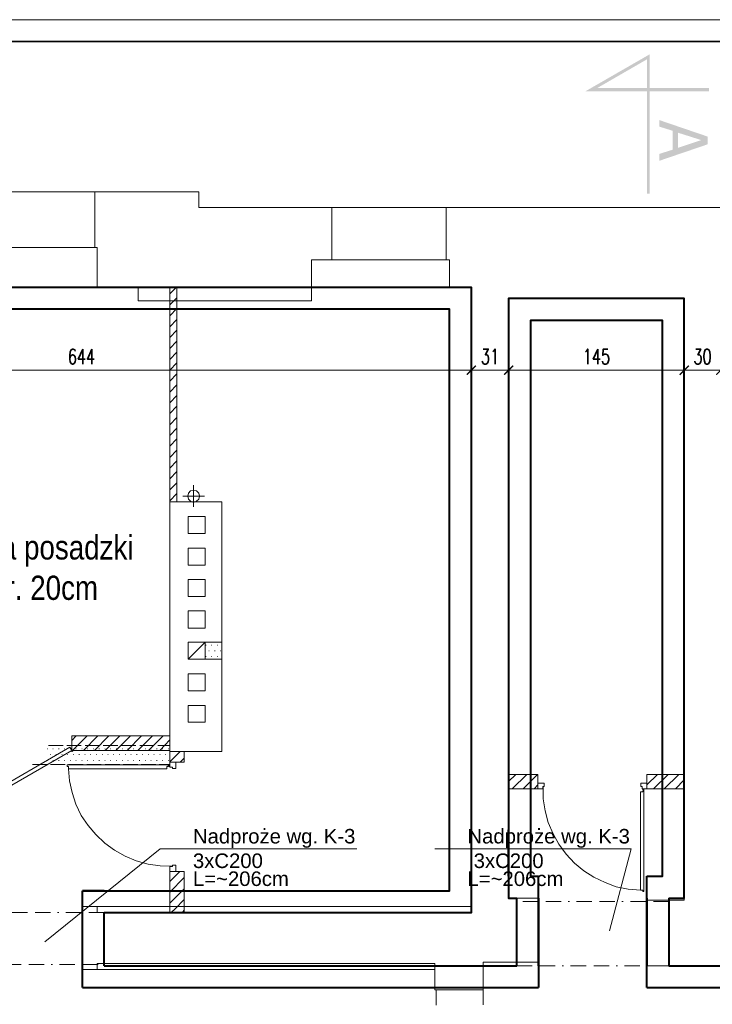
# Model space of a CAD drawing. Header units: millimetres. Extents: x -35363 to 17197, y 5744 to 29461.
# Tile 4 of 29: x -30510 to -24791, y 15436 to 23564. Entities that reach past the tile are written whole.
import ezdxf

# ---------------------------------------------------------------- set-up
doc = ezdxf.new("R2010")
doc.units = ezdxf.units.MM
doc.linetypes.add('BORDERX2', pattern=[88.9, 25.4, -12.7, 25.4, -12.7, 0, -12.7])
doc.linetypes.add('CONTINOUS', pattern=[0])
for name, color, linetype, lineweight in [('OPISY', 11, 'Continuous', 13), ('WB-OPISY', 11, 'Continuous', 13), ('WB-RAMKA_TABELKA', 33, 'Continuous', 35), ('WB_WYMIARY', 7, 'Continuous', 5), ('WB_ŻELBET', 4, 'Continuous', 40)]:
    doc.layers.add(name, color=color, linetype=linetype, lineweight=lineweight)
doc.layers.add('WB-KARTKA', color=251, linetype='Continuous', lineweight=13, plot=False)
doc.styles.add('Arial', font='txt')
doc.styles.add('Arial1', font='txt')
doc.styles.add('Romans-wymiar', font='romans.shx', dxfattribs={"width": 0.7})
doc.dimstyles.new('1-  50', dxfattribs={"dimtxt": 125, "dimasz": 75, "dimexe": 50, "dimexo": 10, "dimgap": 50, "dimtad": 1, "dimdec": 0, "dimlfac": 0.1, "dimzin": 9, "dimtxsty": 'Romans-wymiar', "dimblk": 'ARCHTICK', "dimcen": -100, "dimclrd": 256, "dimclre": 256, "dimclrt": 256, "dimazin": 2, "dimtfac": 1, "dimtdec": 0, "dimtmove": 2, "dimatfit": 3, "dimfxl": 0, "dimlwd": -1, "dimlwe": -1, "dimarcsym": 0})

# ---------------------------------------------------------------- blocks, each defined once
blk = doc.blocks.new('Format A1 - wpiecie poziome')
at = {"layer": 'WB-KARTKA', "linetype": 'Continuous'}
blk.add_lwpolyline([(-841, 0), (-841, 594), (0, 594), (0, 0)], close=True, dxfattribs=at)
at = {"layer": 'WB-RAMKA_TABELKA', "linetype": 'Continuous'}
blk.add_lwpolyline([(-816, 6), (-816, 297), (-835, 297), (-835, 588), (-6, 588), (-6, 6), (-816, 6)], dxfattribs=at)
blk = doc.blocks.new('_ArchTick')
at = {"color": 0, "linetype": 'ByBlock', "const_width": 0.15}
blk.add_lwpolyline([(-0.5, -0.5), (0.5, 0.5)], dxfattribs=at)
blk = doc.blocks.new('*D192')
at = {"layer": 'Defpoints', "color": 0}
for p in [(-33219.8, 21353.3), (-26780.4, 21353.3), (-26780.4, 20670.2)]:
    blk.add_point(p, dxfattribs=at)
at = {"layer": 'WB_WYMIARY', "linetype": 'Continuous'}
for p, q in [((-33219.8, 20870.2), (-33219.8, 20620.2)), ((-26780.4, 20870.2), (-26780.4, 20620.2)), ((-33219.8, 20670.2), (-26780.4, 20670.2))]:
    blk.add_line(p, q, dxfattribs=at)
at = {"layer": 'WB_WYMIARY', "linetype": 'ByBlock', "xscale": 75, "yscale": 75, "zscale": 75, "rotation": 180}
blk.add_blockref('_ArchTick', (-33219.8, 20670.2), dxfattribs=at)
at = {"layer": 'WB_WYMIARY', "linetype": 'ByBlock', "xscale": 75, "yscale": 75, "zscale": 75}
blk.add_blockref('_ArchTick', (-26780.4, 20670.2), dxfattribs=at)
at = {"layer": 'WB_WYMIARY', "insert": (-30000.1, 20782.7), "char_height": 125, "attachment_point": 5, "style": 'Romans-wymiar'}
blk.add_mtext('644', dxfattribs=at)
blk = doc.blocks.new('*D193')
at = {"layer": 'Defpoints', "color": 0}
for p in [(-26780.4, 21353.3), (-26472.6, 21261.2), (-26472.6, 20670.2)]:
    blk.add_point(p, dxfattribs=at)
at = {"layer": 'WB_WYMIARY', "linetype": 'Continuous'}
for p, q in [((-26780.4, 20870.2), (-26780.4, 20620.2)), ((-26472.6, 20870.2), (-26472.6, 20620.2)), ((-26780.4, 20670.2), (-26472.6, 20670.2))]:
    blk.add_line(p, q, dxfattribs=at)
at = {"layer": 'WB_WYMIARY', "linetype": 'ByBlock', "xscale": 75, "yscale": 75, "zscale": 75, "rotation": 180}
blk.add_blockref('_ArchTick', (-26780.4, 20670.2), dxfattribs=at)
at = {"layer": 'WB_WYMIARY', "linetype": 'ByBlock', "xscale": 75, "yscale": 75, "zscale": 75}
blk.add_blockref('_ArchTick', (-26472.6, 20670.2), dxfattribs=at)
at = {"layer": 'WB_WYMIARY', "insert": (-26626.5, 20782.7), "char_height": 125, "attachment_point": 5, "style": 'Romans-wymiar'}
blk.add_mtext('31', dxfattribs=at)
blk = doc.blocks.new('*D194')
at = {"layer": 'Defpoints', "color": 0}
for p in [(-26472.6, 21261.2), (-25022.2, 21261.2), (-25022.2, 20670.2)]:
    blk.add_point(p, dxfattribs=at)
at = {"layer": 'WB_WYMIARY', "linetype": 'Continuous'}
for p, q in [((-26472.6, 20870.2), (-26472.6, 20620.2)), ((-25022.2, 20870.2), (-25022.2, 20620.2)), ((-26472.6, 20670.2), (-25022.2, 20670.2))]:
    blk.add_line(p, q, dxfattribs=at)
at = {"layer": 'WB_WYMIARY', "linetype": 'ByBlock', "xscale": 75, "yscale": 75, "zscale": 75, "rotation": 180}
blk.add_blockref('_ArchTick', (-26472.6, 20670.2), dxfattribs=at)
at = {"layer": 'WB_WYMIARY', "linetype": 'ByBlock', "xscale": 75, "yscale": 75, "zscale": 75}
blk.add_blockref('_ArchTick', (-25022.2, 20670.2), dxfattribs=at)
at = {"layer": 'WB_WYMIARY', "insert": (-25747.4, 20782.7), "char_height": 125, "attachment_point": 5, "style": 'Romans-wymiar'}
blk.add_mtext('145', dxfattribs=at)
blk = doc.blocks.new('*D195')
at = {"layer": 'Defpoints', "color": 0}
for p in [(-24720.7, 21353.3), (-25022.2, 21261.2), (-24720.7, 20670.2)]:
    blk.add_point(p, dxfattribs=at)
at = {"layer": 'WB_WYMIARY', "linetype": 'Continuous'}
for p, q in [((-25022.2, 20870.2), (-25022.2, 20620.2)), ((-24720.7, 20870.2), (-24720.7, 20620.2)), ((-25022.2, 20670.2), (-24720.7, 20670.2))]:
    blk.add_line(p, q, dxfattribs=at)
at = {"layer": 'WB_WYMIARY', "linetype": 'ByBlock', "xscale": 75, "yscale": 75, "zscale": 75, "rotation": 180}
blk.add_blockref('_ArchTick', (-25022.2, 20670.2), dxfattribs=at)
at = {"layer": 'WB_WYMIARY', "linetype": 'ByBlock', "xscale": 75, "yscale": 75, "zscale": 75}
blk.add_blockref('_ArchTick', (-24720.7, 20670.2), dxfattribs=at)
at = {"layer": 'WB_WYMIARY', "insert": (-24871.5, 20782.7), "char_height": 125, "attachment_point": 5, "style": 'Romans-wymiar'}
blk.add_mtext('30', dxfattribs=at)
blk = doc.blocks.new('*D199')
at = {"layer": 'Defpoints', "color": 0}
for p in [(-33210.2, 15764.5), (-27252.4, 14684.5), (-27252.4, 13721.6)]:
    blk.add_point(p, dxfattribs=at)
at = {"layer": 'WB_WYMIARY', "linetype": 'Continuous'}
for p, q in [((-33210.2, 13921.6), (-33210.2, 13671.6)), ((-27252.4, 13921.6), (-27252.4, 13671.6)), ((-33210.2, 13721.6), (-27252.4, 13721.6))]:
    blk.add_line(p, q, dxfattribs=at)
at = {"layer": 'WB_WYMIARY', "linetype": 'ByBlock', "xscale": 75, "yscale": 75, "zscale": 75, "rotation": 180}
blk.add_blockref('_ArchTick', (-33210.2, 13721.6), dxfattribs=at)
at = {"layer": 'WB_WYMIARY', "linetype": 'ByBlock', "xscale": 75, "yscale": 75, "zscale": 75}
blk.add_blockref('_ArchTick', (-27252.4, 13721.6), dxfattribs=at)
at = {"layer": 'WB_WYMIARY', "insert": (-30231.3, 13834.1), "char_height": 125, "attachment_point": 5, "style": 'Romans-wymiar'}
blk.add_mtext('596', dxfattribs=at)

msp = doc.modelspace()

# ---------------------------------------------------------------- hatches: boundary and pattern name
for points in [[(-25837.84, 22973.01), (-25742.63, 22998.4), (-25307.84, 23277.69)], [(-25742.63, 22998.4), (-25307.84, 23277.69), (-25330.06, 23236.43)], [(-25307.84, 23277.69), (-25330.06, 23236.43), (-25307.84, 22127.95)], [(-25330.06, 23236.43), (-25307.84, 22127.66), (-25330.06, 22127.66)], [(-24819.1, 22973.01), (-24819.1, 22998.4), (-25837.84, 22973.01)], [(-24819.1, 22998.4), (-25837.84, 22973.01), (-25742.63, 22998.4)], [(-24828.62, 22535.05), (-24828.62, 22598.52), (-25228.5, 22734.99), (-25228.5, 22681.04), (-25117.42, 22646.13), (-25117.42, 22490.62), (-25072.99, 22630.26), (-24882.57, 22569.96)], [(-24828.62, 22535.05), (-24882.57, 22569.96), (-25072.99, 22506.49), (-25072.99, 22630.26), (-25117.42, 22490.62), (-25228.5, 22455.71), (-25228.5, 22398.58)]]:
    msp.add_hatch(color=7).paths.add_polyline_path(points)

# ---------------------------------------------------------------- linework, layer by layer
at = {"color": 7, "linetype": 'Continuous', "lineweight": 9}
for p, q in [((-29890.6, 22143.52), (-30871.26, 22143.52)), ((-29030.54, 22143.52), (-29890.6, 22143.52)), ((-29890.6, 22143.52), (-29890.6, 21683.34)), ((-26989.88, 22013.4), (-27932.45, 22013.4)), ((-27932.45, 22013.4), (-27932.45, 21581.79)), ((-24473.17, 22013.4), (-26989.88, 22013.4)), ((-26989.88, 22013.4), (-26989.88, 21581.79)), ((-30871.26, 21683.34), (-29890.6, 21683.34)), ((-29890.6, 21683.34), (-29871.56, 21683.34)), ((-29871.56, 21353.27), (-29871.56, 21683.34)), ((-27932.45, 21581.79), (-26989.88, 21581.79)), ((-26961.32, 21581.79), (-26989.88, 21581.79)), ((-31039.46, 21353.27), (-29871.56, 21353.27)), ((-29871.56, 21353.27), (-28100.66, 21353.27)), ((-29217.78, 21353.27), (-29271.73, 21299.32)), ((-29271.73, 21353.27), (-29271.73, 19582.37)), ((-29211.44, 21353.27), (-29211.44, 19582.37)), ((-26780.42, 21353.27), (-26780.42, 16243.69)), ((-29211.44, 21267.58), (-29271.73, 21210.46)), ((-26472.57, 21261.23), (-26472.57, 16313.51)), ((-26472.57, 21261.23), (-25022.21, 21261.23)), ((-25022.21, 21261.23), (-25022.21, 16294.47)), ((-29211.44, 21178.72), (-29271.73, 21118.42)), ((-29211.44, 21089.86), (-29271.73, 21029.56)), ((-29271.73, 21016.86), (-29271.73, 21067.64)), ((-29271.73, 20966.08), (-29271.73, 21067.64)), ((-29211.44, 20966.08), (-29211.44, 21067.64)), ((-29211.44, 21016.86), (-29211.44, 21067.64)), ((-29211.44, 21001), (-29271.73, 20940.7)), ((-29211.44, 20908.96), (-29271.73, 20848.66)), ((-29211.44, 20820.1), (-29271.73, 20759.8)), ((-29211.44, 20731.23), (-29271.73, 20670.94)), ((-29211.44, 20639.2), (-29271.73, 20578.9)), ((-29211.44, 20550.34), (-29271.73, 20490.04)), ((-29211.44, 20461.47), (-29271.73, 20401.17)), ((-29211.44, 20372.61), (-29271.73, 20312.31)), ((-29211.44, 20280.58), (-29271.73, 20220.28)), ((-29211.44, 20191.71), (-29271.73, 20131.41)), ((-29211.44, 20102.85), (-29271.73, 20042.55)), ((-29211.44, 20010.82), (-29271.73, 19950.52)), ((-29211.44, 19921.95), (-29271.73, 19861.65)), ((-29211.44, 19833.09), (-29271.73, 19772.79)), ((-29211.44, 19741.05), (-29271.73, 19683.93)), ((-29211.44, 19652.19), (-29271.73, 19591.89)), ((-28979.76, 19322.13), (-28979.76, 19461.77)), ((-28979.76, 19322.13), (-29119.4, 19322.13)), ((-28979.76, 19201.53), (-29119.4, 19201.53)), ((-29119.4, 19201.53), (-29119.4, 19061.89)), ((-28979.76, 19061.89), (-28979.76, 19201.53)), ((-28979.76, 19061.89), (-29119.4, 19061.89)), ((-28979.76, 18941.29), (-29119.4, 18941.29)), ((-29119.4, 18941.29), (-29119.4, 18801.65)), ((-28979.76, 18801.65), (-28979.76, 18941.29)), ((-28979.76, 18801.65), (-29119.4, 18801.65)), ((-28979.76, 18684.23), (-29119.4, 18684.23)), ((-29119.4, 18684.23), (-29119.4, 18541.41)), ((-28979.76, 18541.41), (-28979.76, 18684.23)), ((-28979.76, 18541.41), (-29119.4, 18541.41)), ((-28979.76, 18423.99), (-29119.4, 18423.99)), ((-29119.4, 18423.99), (-29119.4, 18284.35)), ((-28979.76, 18284.35), (-28979.76, 18423.99)), ((-28973.41, 18401.77), (-28970.24, 18401.77)), ((-28925.81, 18401.77), (-28922.63, 18401.77)), ((-28878.2, 18401.77), (-28875.03, 18401.77)), ((-28973.41, 18306.56), (-28970.24, 18306.56)), ((-28948.02, 18354.17), (-28944.85, 18354.17)), ((-28925.81, 18306.56), (-28922.63, 18306.56)), ((-28900.42, 18354.17), (-28897.24, 18354.17)), ((-28878.2, 18306.56), (-28875.03, 18306.56)), ((-28852.81, 18354.17), (-28849.64, 18354.17)), ((-28979.76, 18284.35), (-29119.4, 18284.35)), ((-28979.76, 18284.35), (-28840.12, 18284.35)), ((-28979.76, 18163.75), (-29119.4, 18163.75)), ((-29119.4, 18163.75), (-29119.4, 18024.11)), ((-28979.76, 18024.11), (-28979.76, 18163.75)), ((-28979.76, 18024.11), (-29119.4, 18024.11)), ((-30042.93, 17652.79), (-30081.02, 17614.71)), ((-29271.73, 17652.79), (-30081.02, 17652.79)), ((-29954.07, 17652.79), (-30074.67, 17532.19)), ((-29865.21, 17652.79), (-29982.63, 17532.19)), ((-29773.17, 17652.79), (-29893.77, 17532.19)), ((-29684.31, 17652.79), (-29804.91, 17532.19)), ((-29595.45, 17652.79), (-29716.05, 17532.19)), ((-29503.41, 17652.79), (-29624.01, 17532.19)), ((-29538.32, 17652.79), (-29439.94, 17652.79)), ((-29538.32, 17652.79), (-29439.94, 17652.79)), ((-29414.55, 17652.79), (-29535.15, 17532.19)), ((-29325.69, 17652.79), (-29446.29, 17532.19)), ((-29271.73, 17617.88), (-29354.25, 17532.19)), ((-30284.13, 17544.89), (-30280.96, 17544.89)), ((-30258.74, 17497.28), (-30255.57, 17497.28)), ((-30236.53, 17544.89), (-30233.35, 17544.89)), ((-30211.14, 17497.28), (-30207.96, 17497.28)), ((-30188.92, 17544.89), (-30185.75, 17544.89)), ((-30163.53, 17497.28), (-30160.36, 17497.28)), ((-30141.32, 17544.89), (-30138.14, 17544.89)), ((-30115.93, 17497.28), (-30112.75, 17497.28)), ((-30093.71, 17544.89), (-30090.54, 17544.89)), ((-29271.73, 17532.19), (-30081.02, 17532.19)), ((-30068.32, 17497.28), (-30065.15, 17497.28)), ((-30046.11, 17544.89), (-30042.93, 17544.89)), ((-30020.72, 17497.28), (-30017.54, 17497.28)), ((-29998.5, 17544.89), (-29995.33, 17544.89)), ((-29973.11, 17497.28), (-29969.94, 17497.28)), ((-29950.9, 17544.89), (-29947.72, 17544.89)), ((-29925.51, 17497.28), (-29922.33, 17497.28)), ((-29903.29, 17544.89), (-29900.12, 17544.89)), ((-29877.9, 17497.28), (-29874.73, 17497.28)), ((-29855.69, 17544.89), (-29852.51, 17544.89)), ((-29830.3, 17497.28), (-29827.12, 17497.28)), ((-29808.08, 17544.89), (-29804.91, 17544.89)), ((-29782.69, 17497.28), (-29779.52, 17497.28)), ((-29760.48, 17544.89), (-29757.3, 17544.89)), ((-29735.09, 17497.28), (-29731.91, 17497.28)), ((-29712.87, 17544.89), (-29709.7, 17544.89)), ((-29687.48, 17497.28), (-29684.31, 17497.28)), ((-29665.27, 17544.89), (-29662.09, 17544.89)), ((-29639.88, 17497.28), (-29636.7, 17497.28)), ((-29617.66, 17544.89), (-29614.49, 17544.89)), ((-29592.27, 17497.28), (-29589.1, 17497.28)), ((-29570.06, 17544.89), (-29566.88, 17544.89)), ((-29544.67, 17497.28), (-29541.5, 17497.28)), ((-29490.72, 17532.19), (-29538.32, 17532.19)), ((-29522.45, 17544.89), (-29519.28, 17544.89)), ((-29497.06, 17497.28), (-29493.89, 17497.28)), ((-29474.85, 17544.89), (-29471.67, 17544.89)), ((-29449.46, 17497.28), (-29446.29, 17497.28)), ((-29427.24, 17544.89), (-29424.07, 17544.89)), ((-29401.85, 17497.28), (-29398.68, 17497.28)), ((-29379.64, 17544.89), (-29376.47, 17544.89)), ((-29354.25, 17497.28), (-29351.08, 17497.28)), ((-29332.03, 17544.89), (-29328.86, 17544.89)), ((-29306.64, 17497.28), (-29303.47, 17497.28)), ((-29284.43, 17544.89), (-29281.26, 17544.89)), ((-29186.05, 17522.67), (-29271.73, 17436.98)), ((-29271.73, 17522.67), (-29271.73, 17433.81)), ((-29151.14, 17522.67), (-29151.14, 17433.81)), ((-30284.13, 17449.68), (-30280.96, 17449.68)), ((-30236.53, 17449.68), (-30233.35, 17449.68)), ((-30188.92, 17449.68), (-30185.75, 17449.68)), ((-30141.32, 17449.68), (-30138.14, 17449.68)), ((-30093.71, 17449.68), (-30090.54, 17449.68)), ((-30046.11, 17449.68), (-30042.93, 17449.68)), ((-29998.5, 17449.68), (-29995.33, 17449.68)), ((-29950.9, 17449.68), (-29947.72, 17449.68)), ((-29903.29, 17449.68), (-29900.12, 17449.68)), ((-29855.69, 17449.68), (-29852.51, 17449.68)), ((-29808.08, 17449.68), (-29804.91, 17449.68)), ((-29760.48, 17449.68), (-29757.3, 17449.68)), ((-29712.87, 17449.68), (-29709.7, 17449.68)), ((-29665.27, 17449.68), (-29662.09, 17449.68)), ((-29617.66, 17449.68), (-29614.49, 17449.68)), ((-29570.06, 17449.68), (-29566.88, 17449.68)), ((-29522.45, 17449.68), (-29519.28, 17449.68)), ((-29474.85, 17449.68), (-29471.67, 17449.68)), ((-29427.24, 17449.68), (-29424.07, 17449.68)), ((-29379.64, 17449.68), (-29376.47, 17449.68)), ((-29332.03, 17449.68), (-29328.86, 17449.68)), ((-29284.43, 17449.68), (-29281.26, 17449.68)), ((-29271.73, 17433.81), (-29151.14, 17433.81)), ((-29151.14, 17468.72), (-29186.05, 17433.81)), ((-26412.27, 17332.25), (-26472.57, 17275.13)), ((-26472.57, 17332.25), (-26231.38, 17332.25)), ((-26323.41, 17332.25), (-26444.01, 17214.83)), ((-26234.55, 17332.25), (-26351.97, 17214.83)), ((-26269.46, 17332.25), (-26323.41, 17332.25)), ((-26269.46, 17332.25), (-26323.41, 17332.25)), ((-26231.38, 17332.25), (-26231.38, 17214.83)), ((-25244.37, 17332.25), (-25330.06, 17246.56)), ((-25330.06, 17332.25), (-25022.21, 17332.25)), ((-25330.06, 17332.25), (-25330.06, 17214.83)), ((-25155.51, 17332.25), (-25276.11, 17214.83)), ((-25066.64, 17332.25), (-25187.24, 17214.83)), ((-26231.38, 17246.56), (-26263.11, 17214.83)), ((-25022.21, 17287.82), (-25095.21, 17214.83)), ((-26472.57, 17214.83), (-26231.38, 17214.83)), ((-26323.41, 17214.83), (-26225.03, 17214.83)), ((-26323.41, 17214.83), (-26225.03, 17214.83)), ((-25330.06, 17214.83), (-25022.21, 17214.83)), ((-29189.22, 16532.49), (-29271.73, 16449.98)), ((-29271.73, 16532.49), (-29271.73, 16192.91)), ((-29271.73, 16532.49), (-29151.14, 16532.49)), ((-29151.14, 16532.49), (-29151.14, 16192.91)), ((-29151.14, 16481.71), (-29271.73, 16361.11)), ((-29271.73, 16405.55), (-29271.73, 16456.32)), ((-29271.73, 16354.77), (-29271.73, 16456.32)), ((-29151.14, 16354.77), (-29151.14, 16456.32)), ((-29151.14, 16405.55), (-29151.14, 16456.32)), ((-29151.14, 16389.68), (-29271.73, 16272.25)), ((-26323.41, 16313.51), (-26225.03, 16313.51)), ((-25022.21, 16294.47), (-25330.06, 16294.47)), ((-25330.06, 16294.47), (-25330.06, 15754.95)), ((-29992.15, 16243.69), (-29871.56, 16243.69)), ((-29871.56, 16243.69), (-26780.42, 16243.69)), ((-26780.42, 16243.69), (-26780.42, 16192.91)), ((-27081.91, 15723.21), (-27081.91, 15773.99)), ((-26231.38, 15783.51), (-26682.03, 15783.51)), ((-29871.56, 15723.21), (-27081.91, 15723.21)), ((-27081.91, 15723.21), (-27081.91, 15555.01))]:
    msp.add_line(p, q, dxfattribs=at)
at = {"color": 7, "linetype": 'Continuous', "lineweight": 5}
for p, q in [((-29211.44, 20182.19), (-29211.44, 20782.01)), ((-29074.97, 19722.01), (-29074.97, 19541.11)), ((-28982.93, 19629.98), (-29163.83, 19629.98)), ((-30150.84, 17573.45), (-30271.44, 17573.45)), ((-30001.67, 17573.45), (-30122.27, 17573.45)), ((-29849.34, 17573.45), (-29969.94, 17573.45)), ((-29700.18, 17573.45), (-29820.78, 17573.45)), ((-29551.02, 17573.45), (-29671.61, 17573.45)), ((-29401.85, 17573.45), (-29519.28, 17573.45)), ((-29271.73, 17573.45), (-29370.12, 17573.45)), ((-29271.73, 17522.67), (-29271.73, 17414.77)), ((-30404.73, 17414.77), (-30284.13, 17414.77)), ((-30255.57, 17414.77), (-30134.97, 17414.77)), ((-30106.41, 17414.77), (-29985.81, 17414.77)), ((-29957.24, 17414.77), (-29836.64, 17414.77)), ((-29804.91, 17414.77), (-29684.31, 17414.77)), ((-29655.75, 17414.77), (-29535.15, 17414.77)), ((-29506.59, 17414.77), (-29385.99, 17414.77)), ((-29357.42, 17414.77), (-29271.73, 17414.77))]:
    msp.add_line(p, q, dxfattribs=at)
at = {"color": 7, "linetype": 'Continuous', "lineweight": 20}
msp.add_line((-30081.02, 17532.19), (-30081.02, 17582.97), dxfattribs=at)
at = {"color": 7, "linetype": 'Continuous', "lineweight": 9}
for points in [[(-27932.45, 22013.4), (-29030.54, 22013.4), (-29030.54, 22143.52)], [(-28100.66, 21353.27), (-28100.66, 21581.79), (-27932.45, 21581.79)], [(-26961.32, 21581.79), (-26961.32, 21353.27), (-26780.42, 21353.27)], [(-29531.97, 21353.27), (-29531.97, 21242.19), (-28100.66, 21242.19)], [(-26961.32, 21353.27), (-28100.66, 21353.27), (-28100.66, 21242.19)], [(-28979.76, 19461.77), (-29119.4, 19461.77), (-29119.4, 19322.13)], [(-29119.4, 18284.35), (-28979.76, 18423.99), (-28840.12, 18423.99)], [(-30106.41, 17379.86), (-30100.06, 17281.47), (-30077.84, 17183.09), (-30046.11, 17087.88), (-30001.67, 16995.85), (-29944.55, 16913.33), (-29881.08, 16837.16), (-29808.08, 16767.34), (-29728.74, 16707.04), (-29639.88, 16659.44), (-29547.84, 16621.35), (-29449.46, 16592.79), (-29351.08, 16580.1), (-29249.52, 16576.92)], [(-26186.94, 17233.87), (-26186.94, 17132.31), (-26171.08, 17033.93), (-26145.69, 16935.55), (-26104.43, 16843.51), (-26056.82, 16757.82), (-25996.53, 16675.31), (-25929.88, 16602.31), (-25850.54, 16538.84), (-25768.02, 16484.89), (-25675.99, 16440.46), (-25583.95, 16405.55), (-25485.57, 16386.5), (-25384.01, 16376.98)], [(-29151.14, 16300.82), (-29227.3, 16224.65), (-29259.04, 16192.91)], [(-26472.57, 16313.51), (-26231.38, 16313.51), (-26231.38, 15783.51)], [(-27081.91, 15773.99), (-29871.56, 15773.99), (-29871.56, 15723.21), (-29992.15, 15723.21), (-29992.15, 16243.69)], [(-29871.56, 16243.69), (-29871.56, 16192.91), (-26780.42, 16192.91)], [(-29151.14, 16211.95), (-29163.83, 16199.26), (-29170.18, 16192.91)], [(-26682.03, 15783.51), (-26682.03, 15555.01), (-27081.91, 15555.01)], [(-25330.06, 15754.95), (-24292.27, 15754.95), (-24292.27, 15555.01), (-23892.39, 15555.01)]]:
    msp.add_lwpolyline(points, dxfattribs=at)
at = {"color": 7, "linetype": 'Continuous', "lineweight": 5}
msp.add_lwpolyline([(-29024.19, 19629.98), (-29030.54, 19604.59), (-29049.58, 19588.72), (-29074.97, 19579.2), (-29100.36, 19588.72), (-29116.23, 19604.59), (-29122.57, 19629.98), (-29116.23, 19655.37), (-29100.36, 19674.41), (-29074.97, 19680.76), (-29049.58, 19674.41), (-29030.54, 19655.37)], close=True, dxfattribs=at)
at = {"color": 7, "linetype": 'Continuous', "lineweight": 9}
for points in [[(-29271.73, 19582.37), (-29271.73, 17522.67), (-28840.12, 17522.67), (-28840.12, 19582.37)], [(-29119.4, 17903.51), (-29119.4, 17763.87), (-28979.76, 17763.87), (-28979.76, 17903.51)], [(-30081.02, 17652.79), (-30081.02, 17532.19)], [(-30081.02, 17532.19), (-30084.19, 17541.71), (-30096.88, 17557.58), (-30788.74, 17157.7), (-30779.22, 17141.83), (-30772.87, 17132.31)], [(-30081.02, 17529.02), (-30081.02, 17525.85), (-30077.84, 17522.67), (-30071.5, 17525.85), (-30071.5, 17532.19), (-30081.02, 17532.19)], [(-29284.43, 17411.59), (-29284.43, 17398.9), (-29293.95, 17398.9), (-29293.95, 17379.86), (-30106.41, 17379.86), (-30106.41, 17398.9), (-30119.1, 17398.9), (-30119.1, 17411.59)], [(-29274.91, 17405.25), (-29274.91, 17408.42), (-29278.08, 17411.59), (-29281.26, 17408.42), (-29284.43, 17405.25), (-29281.26, 17402.07), (-29278.08, 17398.9), (-29274.91, 17402.07)], [(-25355.45, 17198.96), (-25364.97, 17198.96), (-25364.97, 17189.44), (-25384.01, 17189.44), (-25384.01, 16376.98), (-25364.97, 16376.98), (-25364.97, 16367.46), (-25355.45, 16367.46)], [(-25358.62, 17198.96), (-25355.45, 17202.13), (-25355.45, 17208.48), (-25358.62, 17211.65), (-25361.79, 17208.48), (-25364.97, 17205.31), (-25361.79, 17202.13)]]:
    msp.add_lwpolyline(points, close=True, dxfattribs=at)
at = {"color": 7, "linetype": 'Continuous', "lineweight": 5}
for points in [[(-29271.73, 17392.55), (-29271.73, 17433.81), (-29220.96, 17433.81)], [(-29220.96, 17433.81), (-29220.96, 17383.03), (-29249.52, 17383.03)], [(-29249.52, 17383.03), (-29249.52, 17392.55), (-29271.73, 17392.55)], [(-26231.38, 17262.43), (-26180.6, 17262.43), (-26180.6, 17233.87)], [(-26190.12, 17214.83), (-26231.38, 17214.83), (-26231.38, 17262.43)], [(-26180.6, 17233.87), (-26190.12, 17233.87), (-26190.12, 17214.83)], [(-25330.06, 17262.43), (-25380.84, 17262.43), (-25380.84, 17233.87)], [(-25380.84, 17233.87), (-25371.32, 17233.87), (-25371.32, 17214.83)], [(-25371.32, 17214.83), (-25330.06, 17214.83), (-25330.06, 17262.43)], [(-29249.52, 16583.27), (-29249.52, 16573.75), (-29271.73, 16573.75)], [(-29220.96, 16532.49), (-29220.96, 16583.27), (-29249.52, 16583.27)], [(-29271.73, 16573.75), (-29271.73, 16532.49), (-29220.96, 16532.49)]]:
    msp.add_lwpolyline(points, dxfattribs=at)
at = {"layer": 'OPISY', "linetype": 'Continuous'}
for p, q in [((-30302.07, 15950.47), (-29349.11, 16718.91)), ((-29349.11, 16718.91), (-27726.68, 16718.91)), ((-27082.02, 16718.91), (-25459.59, 16718.91)), ((-25638.38, 16042.51), (-25459.59, 16718.91))]:
    msp.add_line(p, q, dxfattribs=at)
at = {"layer": 'OPISY', "linetype": 'BORDERX2', "ltscale": 5}
for points in [[(-26405.03, 15754.95), (-25150.06, 15754.95), (-25150.06, 16284.95), (-26405.03, 16284.95)], [(-31070.3, 15764.47), (-29812.15, 15764.47), (-29812.15, 16192.91), (-31070.3, 16192.91)], [(-27072.39, 14542.61), (-26682.03, 14542.61), (-26682.03, 15555.01), (-27072.39, 15555.01)]]:
    msp.add_lwpolyline(points, close=True, dxfattribs=at)
at = {"layer": 'WB_ŻELBET'}
for p, q in [((-26225.03, 16313.51), (-26225.03, 16493.51)), ((-25330.06, 16313.51), (-25330.06, 16493.51)), ((-29992.15, 16192.91), (-29992.15, 16372.91))]:
    msp.add_line(p, q, dxfattribs=at)
for points in [[(-29812.15, 16192.91), (-26780.42, 16192.91), (-26780.42, 21353.27), (-33219.76, 21353.27), (-33219.76, 16192.91), (-31070.3, 16192.91)], [(-25150.06, 16313.51), (-25022.21, 16313.51), (-25022.21, 21261.23), (-26472.57, 21261.23), (-26472.57, 16313.51), (-26405.03, 16313.51)], [(-29992.15, 16372.91), (-26960.42, 16372.91), (-26960.42, 21173.27), (-33039.76, 21173.27), (-33039.76, 16372.91), (-30890.3, 16372.91)], [(-25330.06, 16493.51), (-25202.21, 16493.51), (-25202.21, 21081.23), (-26292.57, 21081.23), (-26292.57, 16493.51), (-26225.03, 16493.51)], [(-26472.57, 16493.51), (-26472.57, 16875.76)], [(-26292.57, 16875.76), (-26292.57, 16493.51)], [(-29812.15, 16372.91), (-29992.15, 16372.91)], [(-29812.15, 16372.91), (-29992.15, 16372.91)], [(-26405.03, 15754.95), (-26405.03, 16313.51)], [(-26225.03, 15754.95), (-26225.03, 16313.51)], [(-26225.03, 16313.51), (-26225.03, 15574.95)], [(-26225.03, 16313.51), (-26225.03, 15754.95)], [(-25330.06, 15574.95), (-25330.06, 16313.51)], [(-25330.06, 16313.51), (-25330.06, 15754.95)], [(-25330.06, 15754.95), (-25330.06, 16313.51)], [(-25150.06, 16313.51), (-25150.06, 15754.95)], [(-29992.15, 15574.95), (-29992.15, 16192.91)], [(-29812.15, 15754.95), (-29812.15, 16192.91)], [(-29812.15, 15754.95), (-29812.15, 16192.91)], [(-29812.15, 15754.95), (-26405.03, 15754.95)], [(-25150.06, 15754.95), (-24072.39, 15754.95)], [(-29992.15, 15574.95), (-26225.03, 15574.95)], [(-25330.06, 15574.95), (-23892.39, 15574.95), (-23892.39, 15574.95)]]:
    msp.add_lwpolyline(points, dxfattribs=at)

# ---------------------------------------------------------------- block references
at = {"layer": 'WB-RAMKA_TABELKA', "linetype": 'Continuous', "xscale": 30, "yscale": 30, "zscale": 30}
msp.add_blockref('Format A1 - wpiecie poziome', (-10133.17, 5743.53), dxfattribs=at)

# ---------------------------------------------------------------- texts
at = {"layer": 'OPISY', "linetype": 'Continuous', "char_height": 120, "width": 10683.1775, "attachment_point": 1, "style": 'Arial'}
for s, insert in [('Nadproże wg. K-3 ', (-29079.81, 16883.65)), ('Nadproże wg. K-3 ', (-26812.72, 16883.65)), ('3xC200', (-29079.81, 16681)), ('3xC200', (-26761.38, 16681)), ('L=~206cm', (-29079.81, 16532.68)), ('L=~206cm', (-26812.72, 16532.68))]:
    msp.add_mtext(s, dxfattribs=dict(at, insert=insert))
at = {"layer": 'WB-OPISY', "linetype": 'CONTINOUS', "insert": (-30308.98, 19010.79), "char_height": 200, "attachment_point": 5, "style": 'Arial1'}
msp.add_mtext('{\\fArial Narrow|b0|i0|c238|p34;Płyta posadzki\\Pgr. 20cm}', dxfattribs=at)

# ---------------------------------------------------------------- dimensions: what is measured, and where the dimension line sits
at = {"layer": 'WB_WYMIARY'}
for base, p1, p2, picture, middle in [((-26780.42, 20670.22), (-33219.76, 21353.27), (-26780.42, 21353.27), '*D192', (-30000.09, 20782.72)), ((-26472.57, 20670.22), (-26780.42, 21353.27), (-26472.57, 21261.23), '*D193', (-26626.5, 20782.72)), ((-24720.72, 20670.22), (-25022.21, 21261.23), (-24720.72, 21353.27), '*D195', (-24871.47, 20782.72)), ((-25022.21, 20670.22), (-26472.57, 21261.23), (-25022.21, 21261.23), '*D194', (-25747.39, 20782.72)), ((-27252.39, 13721.6), (-33210.24, 15764.47), (-27252.39, 14684.53), '*D199', (-30231.32, 13834.1))]:
    dim = msp.add_linear_dim(base=base, p1=p1, p2=p2, dimstyle='1-  50', dxfattribs=at)
    dim.commit()
    dim.dimension.update_dxf_attribs({"geometry": picture, "text_midpoint": middle})

doc.saveas('drawing.dxf')
